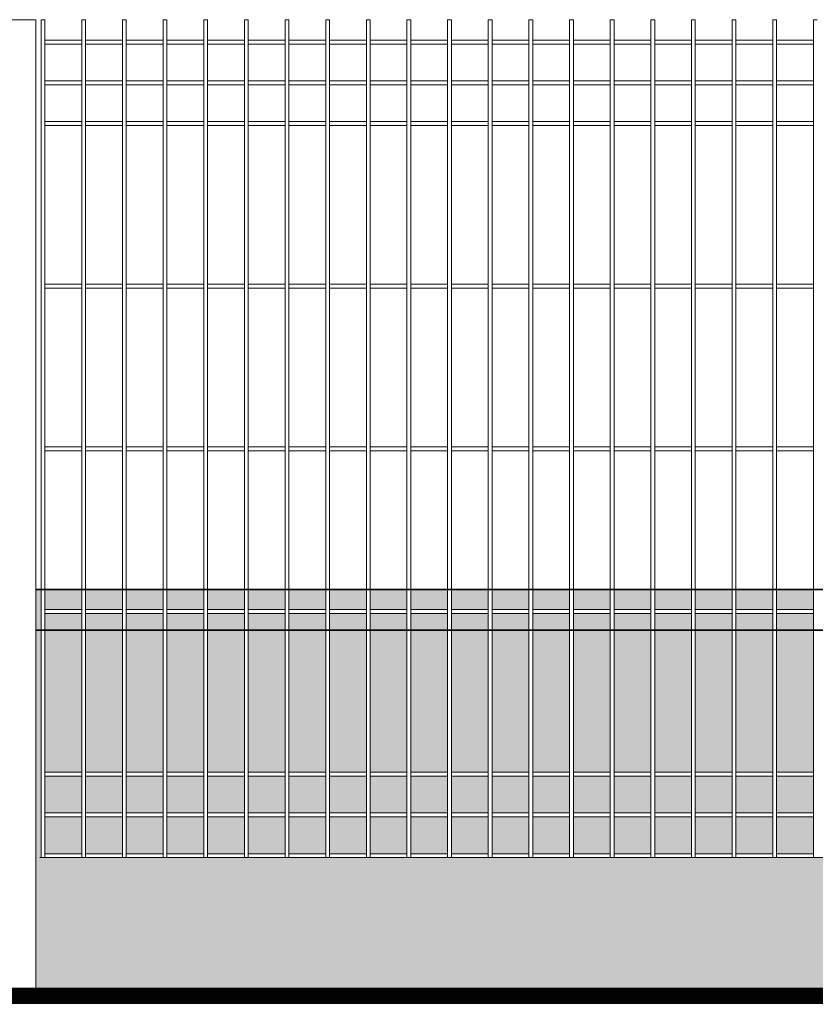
# Model space of a CAD drawing. Header units: millimetres. Extents: x 14041 to 23361, y -6349 to 12956.
# Tile 65 of 106: x 21916 to 22014, y 3119 to 3240. Entities that reach past the tile are written whole.
import ezdxf

# ---------------------------------------------------------------- set-up
doc = ezdxf.new("R2010")
doc.units = ezdxf.units.MM
doc.linetypes.add('KRESKOWA', pattern=[19.05, 12.7, -6.35])
for name, color, linetype, lineweight in [('A-ogrodzenie', 6, 'Continuous', 9), ('A-wypełnienie', 252, 'Continuous', 9), ('E-obrys', 7, 'Continuous', 9)]:
    doc.layers.add(name, color=color, linetype=linetype, lineweight=lineweight)

msp = doc.modelspace()

# ---------------------------------------------------------------- hatches: boundary and pattern name
at = {"layer": 'A-wypełnienie', "lineweight": 15, "ltscale": 2, "transparency": 33554687}
h = msp.add_hatch(color=252, dxfattribs=at)
h.dxf.hatch_style = 1
h.paths.add_polyline_path([(21918.68, 3169.92), (21918.04, 3169.92), (21918.04, 3164.92), (21918.68, 3164.92)])
h = msp.add_hatch(color=252, dxfattribs=at)
h.dxf.hatch_style = 1
h.paths.add_polyline_path([(21923.68, 3169.92), (21919.15, 3169.92), (21919.15, 3167.44), (21923.68, 3167.44)])
h = msp.add_hatch(color=252, dxfattribs=at)
h.dxf.hatch_style = 1
h.paths.add_polyline_path([(21928.68, 3169.92), (21924.15, 3169.92), (21924.15, 3167.44), (21928.68, 3167.44)])
h = msp.add_hatch(color=252, dxfattribs=at)
h.dxf.hatch_style = 1
h.paths.add_polyline_path([(21933.68, 3169.92), (21929.15, 3169.92), (21929.15, 3167.44), (21933.68, 3167.44)])
h = msp.add_hatch(color=252, dxfattribs=at)
h.dxf.hatch_style = 1
h.paths.add_polyline_path([(21938.68, 3169.92), (21934.15, 3169.92), (21934.15, 3167.44), (21938.68, 3167.44)])
h = msp.add_hatch(color=252, dxfattribs=at)
h.dxf.hatch_style = 1
h.paths.add_polyline_path([(21943.68, 3169.92), (21939.15, 3169.92), (21939.15, 3167.44), (21943.68, 3167.44)])
h = msp.add_hatch(color=252, dxfattribs=at)
h.dxf.hatch_style = 1
h.paths.add_polyline_path([(21948.68, 3169.92), (21944.15, 3169.92), (21944.15, 3167.44), (21948.68, 3167.44)])
h = msp.add_hatch(color=252, dxfattribs=at)
h.dxf.hatch_style = 1
h.paths.add_polyline_path([(21953.68, 3169.92), (21949.15, 3169.92), (21949.15, 3167.44), (21953.68, 3167.44)])
h = msp.add_hatch(color=252, dxfattribs=at)
h.dxf.hatch_style = 1
h.paths.add_polyline_path([(21958.68, 3169.92), (21954.15, 3169.92), (21954.15, 3167.44), (21958.68, 3167.44)])
h = msp.add_hatch(color=252, dxfattribs=at)
h.dxf.hatch_style = 1
h.paths.add_polyline_path([(21963.68, 3169.92), (21959.15, 3169.92), (21959.15, 3167.44), (21963.68, 3167.44)])
h = msp.add_hatch(color=252, dxfattribs=at)
h.dxf.hatch_style = 1
h.paths.add_polyline_path([(21968.68, 3169.92), (21964.15, 3169.92), (21964.15, 3167.44), (21968.68, 3167.44)])
h = msp.add_hatch(color=252, dxfattribs=at)
h.dxf.hatch_style = 1
h.paths.add_polyline_path([(21973.68, 3169.92), (21969.15, 3169.92), (21969.15, 3167.44), (21973.68, 3167.44)])
h = msp.add_hatch(color=252, dxfattribs=at)
h.dxf.hatch_style = 1
h.paths.add_polyline_path([(21978.68, 3169.92), (21974.15, 3169.92), (21974.15, 3167.44), (21978.68, 3167.44)])
h = msp.add_hatch(color=252, dxfattribs=at)
h.dxf.hatch_style = 1
h.paths.add_polyline_path([(21983.68, 3169.92), (21979.15, 3169.92), (21979.15, 3167.44), (21983.68, 3167.44)])
h = msp.add_hatch(color=252, dxfattribs=at)
h.dxf.hatch_style = 1
h.paths.add_polyline_path([(21988.68, 3169.92), (21984.15, 3169.92), (21984.15, 3167.44), (21988.68, 3167.44)])
h = msp.add_hatch(color=252, dxfattribs=at)
h.dxf.hatch_style = 1
h.paths.add_polyline_path([(21993.68, 3169.92), (21989.15, 3169.92), (21989.15, 3167.44), (21993.68, 3167.44)])
h = msp.add_hatch(color=252, dxfattribs=at)
h.dxf.hatch_style = 1
h.paths.add_polyline_path([(21998.68, 3169.92), (21994.15, 3169.92), (21994.15, 3167.44), (21998.68, 3167.44)])
h = msp.add_hatch(color=252, dxfattribs=at)
h.dxf.hatch_style = 1
h.paths.add_polyline_path([(22003.68, 3169.92), (21999.15, 3169.92), (21999.15, 3167.44), (22003.68, 3167.44)])
h = msp.add_hatch(color=252, dxfattribs=at)
h.dxf.hatch_style = 1
h.paths.add_polyline_path([(22008.68, 3169.92), (22004.15, 3169.92), (22004.15, 3167.44), (22008.68, 3167.44)])
h = msp.add_hatch(color=252, dxfattribs=at)
h.dxf.hatch_style = 1
h.paths.add_polyline_path([(22013.68, 3169.92), (22009.15, 3169.92), (22009.15, 3167.44), (22013.68, 3167.44)])
h = msp.add_hatch(color=252, dxfattribs=at)
h.dxf.hatch_style = 1
h.paths.add_polyline_path([(21923.68, 3166.97), (21919.15, 3166.97), (21919.15, 3164.92), (21923.68, 3164.92)])
h = msp.add_hatch(color=252, dxfattribs=at)
h.dxf.hatch_style = 1
h.paths.add_polyline_path([(21928.68, 3166.97), (21924.15, 3166.97), (21924.15, 3164.92), (21928.68, 3164.92)])
h = msp.add_hatch(color=252, dxfattribs=at)
h.dxf.hatch_style = 1
h.paths.add_polyline_path([(21933.68, 3166.97), (21929.15, 3166.97), (21929.15, 3164.92), (21933.68, 3164.92)])
h = msp.add_hatch(color=252, dxfattribs=at)
h.dxf.hatch_style = 1
h.paths.add_polyline_path([(21938.68, 3166.97), (21934.15, 3166.97), (21934.15, 3164.92), (21938.68, 3164.92)])
h = msp.add_hatch(color=252, dxfattribs=at)
h.dxf.hatch_style = 1
h.paths.add_polyline_path([(21943.68, 3166.97), (21939.15, 3166.97), (21939.15, 3164.92), (21943.68, 3164.92)])
h = msp.add_hatch(color=252, dxfattribs=at)
h.dxf.hatch_style = 1
h.paths.add_polyline_path([(21948.68, 3166.97), (21944.15, 3166.97), (21944.15, 3164.92), (21948.68, 3164.92)])
h = msp.add_hatch(color=252, dxfattribs=at)
h.dxf.hatch_style = 1
h.paths.add_polyline_path([(21953.68, 3166.97), (21949.15, 3166.97), (21949.15, 3164.92), (21953.68, 3164.92)])
h = msp.add_hatch(color=252, dxfattribs=at)
h.dxf.hatch_style = 1
h.paths.add_polyline_path([(21958.68, 3166.97), (21954.15, 3166.97), (21954.15, 3164.92), (21958.68, 3164.92)])
h = msp.add_hatch(color=252, dxfattribs=at)
h.dxf.hatch_style = 1
h.paths.add_polyline_path([(21963.68, 3166.97), (21959.15, 3166.97), (21959.15, 3164.92), (21963.68, 3164.92)])
h = msp.add_hatch(color=252, dxfattribs=at)
h.dxf.hatch_style = 1
h.paths.add_polyline_path([(21968.68, 3166.97), (21964.15, 3166.97), (21964.15, 3164.92), (21968.68, 3164.92)])
h = msp.add_hatch(color=252, dxfattribs=at)
h.dxf.hatch_style = 1
h.paths.add_polyline_path([(21973.68, 3166.97), (21969.15, 3166.97), (21969.15, 3164.92), (21973.68, 3164.92)])
h = msp.add_hatch(color=252, dxfattribs=at)
h.dxf.hatch_style = 1
h.paths.add_polyline_path([(21978.68, 3166.97), (21974.15, 3166.97), (21974.15, 3164.92), (21978.68, 3164.92)])
h = msp.add_hatch(color=252, dxfattribs=at)
h.dxf.hatch_style = 1
h.paths.add_polyline_path([(21983.68, 3166.97), (21979.15, 3166.97), (21979.15, 3164.92), (21983.68, 3164.92)])
h = msp.add_hatch(color=252, dxfattribs=at)
h.dxf.hatch_style = 1
h.paths.add_polyline_path([(21988.68, 3166.97), (21984.15, 3166.97), (21984.15, 3164.92), (21988.68, 3164.92)])
h = msp.add_hatch(color=252, dxfattribs=at)
h.dxf.hatch_style = 1
h.paths.add_polyline_path([(21993.68, 3166.97), (21989.15, 3166.97), (21989.15, 3164.92), (21993.68, 3164.92)])
h = msp.add_hatch(color=252, dxfattribs=at)
h.dxf.hatch_style = 1
h.paths.add_polyline_path([(21998.68, 3166.97), (21994.15, 3166.97), (21994.15, 3164.92), (21998.68, 3164.92)])
h = msp.add_hatch(color=252, dxfattribs=at)
h.dxf.hatch_style = 1
h.paths.add_polyline_path([(22003.68, 3166.97), (21999.15, 3166.97), (21999.15, 3164.92), (22003.68, 3164.92)])
h = msp.add_hatch(color=252, dxfattribs=at)
h.dxf.hatch_style = 1
h.paths.add_polyline_path([(22008.68, 3166.97), (22004.15, 3166.97), (22004.15, 3164.92), (22008.68, 3164.92)])
h = msp.add_hatch(color=252, dxfattribs=at)
h.dxf.hatch_style = 1
h.paths.add_polyline_path([(22013.68, 3166.97), (22009.15, 3166.97), (22009.15, 3164.92), (22013.68, 3164.92)])
h = msp.add_hatch(color=253, dxfattribs=at)
h.dxf.hatch_style = 1
h.paths.add_polyline_path([(22058.68, 3164.92), (22058.68, 3147.44), (22058.68, 3146.97), (22058.68, 3142.44), (22058.68, 3141.97), (22058.68, 3137.44), (22058.68, 3136.97), (22054.15, 3136.97), (22053.68, 3136.97), (22049.15, 3136.97), (22048.68, 3136.97), (22044.15, 3136.97), (22043.68, 3136.97), (22039.15, 3136.97), (22038.68, 3136.97), (22034.15, 3136.97), (22033.68, 3136.97), (22029.15, 3136.97), (22028.68, 3136.97), (22024.15, 3136.97), (22023.68, 3136.97), (22019.15, 3136.97), (22018.68, 3136.97), (22014.15, 3136.97), (22013.68, 3136.97), (22009.15, 3136.97), (22008.68, 3136.97), (22004.15, 3136.97), (22003.68, 3136.97), (21999.15, 3136.97), (21998.68, 3136.97), (21994.15, 3136.97), (21993.68, 3136.97), (21989.15, 3136.97), (21988.68, 3136.97), (21984.15, 3136.97), (21983.68, 3136.97), (21979.15, 3136.97), (21978.68, 3136.97), (21974.15, 3136.97), (21973.68, 3136.97), (21969.15, 3136.97), (21968.68, 3136.97), (21964.15, 3136.97), (21963.68, 3136.97), (21959.15, 3136.97), (21958.68, 3136.97), (21954.15, 3136.97), (21953.68, 3136.97), (21949.15, 3136.97), (21948.68, 3136.97), (21944.15, 3136.97), (21943.68, 3136.97), (21939.15, 3136.97), (21938.68, 3136.97), (21934.15, 3136.97), (21933.68, 3136.97), (21929.15, 3136.97), (21928.68, 3136.97), (21924.15, 3136.97), (21923.68, 3136.97), (21919.15, 3136.97), (21918.68, 3136.97), (21918.68, 3164.92), (21918.04, 3164.92), (21918.04, 3119.97), (22060.04, 3119.97), (22060.04, 3164.92), (22059.15, 3164.92), (22058.68, 3164.92)], is_closed=False)
h = msp.add_hatch(color=253, dxfattribs=at)
h.dxf.hatch_style = 1
h.paths.add_polyline_path([(21923.68, 3147.44), (21923.68, 3164.92), (21919.15, 3164.92), (21919.15, 3147.44)])
h.paths.add_polyline_path([(21919.15, 3142.44), (21923.68, 3142.44), (21923.68, 3146.97), (21919.15, 3146.97)])
h.paths.add_polyline_path([(21919.15, 3137.44), (21923.68, 3137.44), (21923.68, 3141.97), (21919.15, 3141.97)])
h = msp.add_hatch(color=253, dxfattribs=at)
h.dxf.hatch_style = 1
h.paths.add_polyline_path([(21928.68, 3147.44), (21928.68, 3164.92), (21924.15, 3164.92), (21924.15, 3147.44)])
h.paths.add_polyline_path([(21924.15, 3142.44), (21928.68, 3142.44), (21928.68, 3146.97), (21924.15, 3146.97)])
h.paths.add_polyline_path([(21924.15, 3137.44), (21928.68, 3137.44), (21928.68, 3141.97), (21924.15, 3141.97)])
h = msp.add_hatch(color=253, dxfattribs=at)
h.dxf.hatch_style = 1
h.paths.add_polyline_path([(21933.68, 3147.44), (21933.68, 3164.92), (21929.15, 3164.92), (21929.15, 3147.44)])
h.paths.add_polyline_path([(21929.15, 3142.44), (21933.68, 3142.44), (21933.68, 3146.97), (21929.15, 3146.97)])
h.paths.add_polyline_path([(21929.15, 3137.44), (21933.68, 3137.44), (21933.68, 3141.97), (21929.15, 3141.97)])
h = msp.add_hatch(color=253, dxfattribs=at)
h.dxf.hatch_style = 1
h.paths.add_polyline_path([(21938.68, 3147.44), (21938.68, 3164.92), (21934.15, 3164.92), (21934.15, 3147.44)])
h.paths.add_polyline_path([(21934.15, 3142.44), (21938.68, 3142.44), (21938.68, 3146.97), (21934.15, 3146.97)])
h.paths.add_polyline_path([(21934.15, 3137.44), (21938.68, 3137.44), (21938.68, 3141.97), (21934.15, 3141.97)])
h = msp.add_hatch(color=253, dxfattribs=at)
h.dxf.hatch_style = 1
h.paths.add_polyline_path([(21943.68, 3147.44), (21943.68, 3164.92), (21939.15, 3164.92), (21939.15, 3147.44)])
h.paths.add_polyline_path([(21939.15, 3142.44), (21943.68, 3142.44), (21943.68, 3146.97), (21939.15, 3146.97)])
h.paths.add_polyline_path([(21939.15, 3137.44), (21943.68, 3137.44), (21943.68, 3141.97), (21939.15, 3141.97)])
h = msp.add_hatch(color=253, dxfattribs=at)
h.dxf.hatch_style = 1
h.paths.add_polyline_path([(21948.68, 3147.44), (21948.68, 3164.92), (21944.15, 3164.92), (21944.15, 3147.44)])
h.paths.add_polyline_path([(21944.15, 3142.44), (21948.68, 3142.44), (21948.68, 3146.97), (21944.15, 3146.97)])
h.paths.add_polyline_path([(21944.15, 3137.44), (21948.68, 3137.44), (21948.68, 3141.97), (21944.15, 3141.97)])
h = msp.add_hatch(color=253, dxfattribs=at)
h.dxf.hatch_style = 1
h.paths.add_polyline_path([(21953.68, 3147.44), (21953.68, 3164.92), (21949.15, 3164.92), (21949.15, 3147.44)])
h.paths.add_polyline_path([(21949.15, 3142.44), (21953.68, 3142.44), (21953.68, 3146.97), (21949.15, 3146.97)])
h.paths.add_polyline_path([(21949.15, 3137.44), (21953.68, 3137.44), (21953.68, 3141.97), (21949.15, 3141.97)])
h = msp.add_hatch(color=253, dxfattribs=at)
h.dxf.hatch_style = 1
h.paths.add_polyline_path([(21958.68, 3147.44), (21958.68, 3164.92), (21954.15, 3164.92), (21954.15, 3147.44)])
h.paths.add_polyline_path([(21954.15, 3142.44), (21958.68, 3142.44), (21958.68, 3146.97), (21954.15, 3146.97)])
h.paths.add_polyline_path([(21954.15, 3137.44), (21958.68, 3137.44), (21958.68, 3141.97), (21954.15, 3141.97)])
h = msp.add_hatch(color=253, dxfattribs=at)
h.dxf.hatch_style = 1
h.paths.add_polyline_path([(21963.68, 3147.44), (21963.68, 3164.92), (21959.15, 3164.92), (21959.15, 3147.44)])
h.paths.add_polyline_path([(21959.15, 3142.44), (21963.68, 3142.44), (21963.68, 3146.97), (21959.15, 3146.97)])
h.paths.add_polyline_path([(21959.15, 3137.44), (21963.68, 3137.44), (21963.68, 3141.97), (21959.15, 3141.97)])
h = msp.add_hatch(color=253, dxfattribs=at)
h.dxf.hatch_style = 1
h.paths.add_polyline_path([(21968.68, 3147.44), (21968.68, 3164.92), (21964.15, 3164.92), (21964.15, 3147.44)])
h.paths.add_polyline_path([(21964.15, 3142.44), (21968.68, 3142.44), (21968.68, 3146.97), (21964.15, 3146.97)])
h.paths.add_polyline_path([(21964.15, 3137.44), (21968.68, 3137.44), (21968.68, 3141.97), (21964.15, 3141.97)])
h = msp.add_hatch(color=253, dxfattribs=at)
h.dxf.hatch_style = 1
h.paths.add_polyline_path([(21973.68, 3147.44), (21973.68, 3164.92), (21969.15, 3164.92), (21969.15, 3147.44)])
h.paths.add_polyline_path([(21969.15, 3142.44), (21973.68, 3142.44), (21973.68, 3146.97), (21969.15, 3146.97)])
h.paths.add_polyline_path([(21969.15, 3137.44), (21973.68, 3137.44), (21973.68, 3141.97), (21969.15, 3141.97)])
h = msp.add_hatch(color=253, dxfattribs=at)
h.dxf.hatch_style = 1
h.paths.add_polyline_path([(21978.68, 3147.44), (21978.68, 3164.92), (21974.15, 3164.92), (21974.15, 3147.44)])
h.paths.add_polyline_path([(21974.15, 3142.44), (21978.68, 3142.44), (21978.68, 3146.97), (21974.15, 3146.97)])
h.paths.add_polyline_path([(21974.15, 3137.44), (21978.68, 3137.44), (21978.68, 3141.97), (21974.15, 3141.97)])
h = msp.add_hatch(color=253, dxfattribs=at)
h.dxf.hatch_style = 1
h.paths.add_polyline_path([(21983.68, 3147.44), (21983.68, 3164.92), (21979.15, 3164.92), (21979.15, 3147.44)])
h.paths.add_polyline_path([(21979.15, 3142.44), (21983.68, 3142.44), (21983.68, 3146.97), (21979.15, 3146.97)])
h.paths.add_polyline_path([(21979.15, 3137.44), (21983.68, 3137.44), (21983.68, 3141.97), (21979.15, 3141.97)])
h = msp.add_hatch(color=253, dxfattribs=at)
h.dxf.hatch_style = 1
h.paths.add_polyline_path([(21988.68, 3147.44), (21988.68, 3164.92), (21984.15, 3164.92), (21984.15, 3147.44)])
h.paths.add_polyline_path([(21984.15, 3142.44), (21988.68, 3142.44), (21988.68, 3146.97), (21984.15, 3146.97)])
h.paths.add_polyline_path([(21984.15, 3137.44), (21988.68, 3137.44), (21988.68, 3141.97), (21984.15, 3141.97)])
h = msp.add_hatch(color=253, dxfattribs=at)
h.dxf.hatch_style = 1
h.paths.add_polyline_path([(21993.68, 3147.44), (21993.68, 3164.92), (21989.15, 3164.92), (21989.15, 3147.44)])
h.paths.add_polyline_path([(21989.15, 3142.44), (21993.68, 3142.44), (21993.68, 3146.97), (21989.15, 3146.97)])
h.paths.add_polyline_path([(21989.15, 3137.44), (21993.68, 3137.44), (21993.68, 3141.97), (21989.15, 3141.97)])
h = msp.add_hatch(color=253, dxfattribs=at)
h.dxf.hatch_style = 1
h.paths.add_polyline_path([(21998.68, 3147.44), (21998.68, 3164.92), (21994.15, 3164.92), (21994.15, 3147.44)])
h.paths.add_polyline_path([(21994.15, 3142.44), (21998.68, 3142.44), (21998.68, 3146.97), (21994.15, 3146.97)])
h.paths.add_polyline_path([(21994.15, 3137.44), (21998.68, 3137.44), (21998.68, 3141.97), (21994.15, 3141.97)])
h = msp.add_hatch(color=253, dxfattribs=at)
h.dxf.hatch_style = 1
h.paths.add_polyline_path([(22003.68, 3147.44), (22003.68, 3164.92), (21999.15, 3164.92), (21999.15, 3147.44)])
h.paths.add_polyline_path([(21999.15, 3142.44), (22003.68, 3142.44), (22003.68, 3146.97), (21999.15, 3146.97)])
h.paths.add_polyline_path([(21999.15, 3137.44), (22003.68, 3137.44), (22003.68, 3141.97), (21999.15, 3141.97)])
h = msp.add_hatch(color=253, dxfattribs=at)
h.dxf.hatch_style = 1
h.paths.add_polyline_path([(22008.68, 3147.44), (22008.68, 3164.92), (22004.15, 3164.92), (22004.15, 3147.44)])
h.paths.add_polyline_path([(22004.15, 3142.44), (22008.68, 3142.44), (22008.68, 3146.97), (22004.15, 3146.97)])
h.paths.add_polyline_path([(22004.15, 3137.44), (22008.68, 3137.44), (22008.68, 3141.97), (22004.15, 3141.97)])
h = msp.add_hatch(color=253, dxfattribs=at)
h.dxf.hatch_style = 1
h.paths.add_polyline_path([(22013.68, 3147.44), (22013.68, 3164.92), (22009.15, 3164.92), (22009.15, 3147.44)])
h.paths.add_polyline_path([(22009.15, 3142.44), (22013.68, 3142.44), (22013.68, 3146.97), (22009.15, 3146.97)])
h.paths.add_polyline_path([(22009.15, 3137.44), (22013.68, 3137.44), (22013.68, 3141.97), (22009.15, 3141.97)])

# ---------------------------------------------------------------- linework, layer by layer
at = {"layer": 'A-ogrodzenie', "color": 96, "true_color": 0x036808}
for p, q in [((21918.04, 3239.97), (21914.04, 3239.97)), ((21918.04, 3239.97), (21918.04, 3119.97)), ((21918.68, 3136.97), (21918.68, 3239.97)), ((21918.68, 3239.97), (21919.15, 3239.97)), ((21919.15, 3136.97), (21919.15, 3239.97)), ((21923.68, 3136.97), (21923.68, 3239.97)), ((21923.68, 3239.97), (21924.15, 3239.97)), ((21924.15, 3136.97), (21924.15, 3239.97)), ((21928.68, 3136.97), (21928.68, 3239.97)), ((21928.68, 3239.97), (21929.15, 3239.97)), ((21929.15, 3136.97), (21929.15, 3239.97)), ((21933.68, 3136.97), (21933.68, 3239.97)), ((21933.68, 3239.97), (21934.15, 3239.97)), ((21934.15, 3136.97), (21934.15, 3239.97)), ((21938.68, 3136.97), (21938.68, 3239.97)), ((21938.68, 3239.97), (21939.15, 3239.97)), ((21939.15, 3136.97), (21939.15, 3239.97)), ((21943.68, 3136.97), (21943.68, 3239.97)), ((21943.68, 3239.97), (21944.15, 3239.97)), ((21944.15, 3136.97), (21944.15, 3239.97)), ((21948.68, 3136.97), (21948.68, 3239.97)), ((21948.68, 3239.97), (21949.15, 3239.97)), ((21949.15, 3136.97), (21949.15, 3239.97)), ((21953.68, 3136.97), (21953.68, 3239.97)), ((21953.68, 3239.97), (21954.15, 3239.97)), ((21954.15, 3136.97), (21954.15, 3239.97)), ((21958.68, 3136.97), (21958.68, 3239.97)), ((21958.68, 3239.97), (21959.15, 3239.97)), ((21959.15, 3136.97), (21959.15, 3239.97)), ((21963.68, 3136.97), (21963.68, 3239.97)), ((21963.68, 3239.97), (21964.15, 3239.97)), ((21963.68, 3239.97), (21964.15, 3239.97)), ((21964.15, 3136.97), (21964.15, 3239.97)), ((21968.68, 3136.97), (21968.68, 3239.97)), ((21969.15, 3239.97), (21968.68, 3239.97)), ((21969.15, 3136.97), (21969.15, 3239.97)), ((21973.68, 3136.97), (21973.68, 3239.97)), ((21973.68, 3239.97), (21974.15, 3239.97)), ((21974.15, 3136.97), (21974.15, 3239.97)), ((21978.68, 3136.97), (21978.68, 3239.97)), ((21978.68, 3239.97), (21979.15, 3239.97)), ((21979.15, 3136.97), (21979.15, 3239.97)), ((21983.68, 3136.97), (21983.68, 3239.97)), ((21983.68, 3239.97), (21984.15, 3239.97)), ((21984.15, 3136.97), (21984.15, 3239.97)), ((21988.68, 3136.97), (21988.68, 3239.97)), ((21988.68, 3239.97), (21989.15, 3239.97)), ((21989.15, 3136.97), (21989.15, 3239.97)), ((21993.68, 3136.97), (21993.68, 3239.97)), ((21993.68, 3239.97), (21994.15, 3239.97)), ((21994.15, 3136.97), (21994.15, 3239.97)), ((21998.68, 3136.97), (21998.68, 3239.97)), ((21998.68, 3239.97), (21999.15, 3239.97)), ((21999.15, 3136.97), (21999.15, 3239.97)), ((22003.68, 3136.97), (22003.68, 3239.97)), ((22003.68, 3239.97), (22004.15, 3239.97)), ((22004.15, 3136.97), (22004.15, 3239.97)), ((22008.68, 3136.97), (22008.68, 3239.97)), ((22008.68, 3239.97), (22009.15, 3239.97)), ((22009.15, 3136.97), (22009.15, 3239.97)), ((22013.68, 3136.97), (22013.68, 3239.97)), ((22013.68, 3239.97), (22014.15, 3239.97)), ((21919.15, 3237.44), (21923.68, 3237.44)), ((21919.15, 3236.97), (21923.68, 3236.97)), ((21924.15, 3237.44), (21928.68, 3237.44)), ((21924.15, 3236.97), (21928.68, 3236.97)), ((21929.15, 3237.44), (21933.68, 3237.44)), ((21929.15, 3236.97), (21933.68, 3236.97)), ((21934.15, 3237.44), (21938.68, 3237.44)), ((21934.15, 3236.97), (21938.68, 3236.97)), ((21939.15, 3237.44), (21943.68, 3237.44)), ((21939.15, 3236.97), (21943.68, 3236.97)), ((21944.15, 3237.44), (21948.68, 3237.44)), ((21944.15, 3236.97), (21948.68, 3236.97)), ((21949.15, 3237.44), (21953.68, 3237.44)), ((21949.15, 3236.97), (21953.68, 3236.97)), ((21954.15, 3237.44), (21958.68, 3237.44)), ((21954.15, 3236.97), (21958.68, 3236.97)), ((21959.15, 3237.44), (21963.68, 3237.44)), ((21959.15, 3236.97), (21963.68, 3236.97)), ((21964.15, 3237.44), (21968.68, 3237.44)), ((21964.15, 3236.97), (21968.68, 3236.97)), ((21969.15, 3237.44), (21973.68, 3237.44)), ((21969.15, 3236.97), (21973.68, 3236.97)), ((21974.15, 3237.44), (21978.68, 3237.44)), ((21974.15, 3236.97), (21978.68, 3236.97)), ((21979.15, 3237.44), (21983.68, 3237.44)), ((21979.15, 3236.97), (21983.68, 3236.97)), ((21984.15, 3237.44), (21988.68, 3237.44)), ((21984.15, 3236.97), (21988.68, 3236.97)), ((21989.15, 3237.44), (21993.68, 3237.44)), ((21989.15, 3236.97), (21993.68, 3236.97)), ((21994.15, 3237.44), (21998.68, 3237.44)), ((21994.15, 3236.97), (21998.68, 3236.97)), ((21999.15, 3237.44), (22003.68, 3237.44)), ((21999.15, 3236.97), (22003.68, 3236.97)), ((22004.15, 3237.44), (22008.68, 3237.44)), ((22004.15, 3236.97), (22008.68, 3236.97)), ((22009.15, 3237.44), (22013.68, 3237.44)), ((22009.15, 3236.97), (22013.68, 3236.97)), ((21919.15, 3232.44), (21923.68, 3232.44)), ((21924.15, 3232.44), (21928.68, 3232.44)), ((21929.15, 3232.44), (21933.68, 3232.44)), ((21934.15, 3232.44), (21938.68, 3232.44)), ((21939.15, 3232.44), (21943.68, 3232.44)), ((21944.15, 3232.44), (21948.68, 3232.44)), ((21949.15, 3232.44), (21953.68, 3232.44)), ((21954.15, 3232.44), (21958.68, 3232.44)), ((21959.15, 3232.44), (21963.68, 3232.44)), ((21964.15, 3232.44), (21968.68, 3232.44)), ((21969.15, 3232.44), (21973.68, 3232.44)), ((21974.15, 3232.44), (21978.68, 3232.44)), ((21979.15, 3232.44), (21983.68, 3232.44)), ((21984.15, 3232.44), (21988.68, 3232.44)), ((21989.15, 3232.44), (21993.68, 3232.44)), ((21994.15, 3232.44), (21998.68, 3232.44)), ((21999.15, 3232.44), (22003.68, 3232.44)), ((22004.15, 3232.44), (22008.68, 3232.44)), ((22009.15, 3232.44), (22013.68, 3232.44)), ((21919.15, 3231.97), (21923.68, 3231.97)), ((21924.15, 3231.97), (21928.68, 3231.97)), ((21929.15, 3231.97), (21933.68, 3231.97)), ((21934.15, 3231.97), (21938.68, 3231.97)), ((21939.15, 3231.97), (21943.68, 3231.97)), ((21944.15, 3231.97), (21948.68, 3231.97)), ((21949.15, 3231.97), (21953.68, 3231.97)), ((21954.15, 3231.97), (21958.68, 3231.97)), ((21959.15, 3231.97), (21963.68, 3231.97)), ((21964.15, 3231.97), (21968.68, 3231.97)), ((21969.15, 3231.97), (21973.68, 3231.97)), ((21974.15, 3231.97), (21978.68, 3231.97)), ((21979.15, 3231.97), (21983.68, 3231.97)), ((21984.15, 3231.97), (21988.68, 3231.97)), ((21989.15, 3231.97), (21993.68, 3231.97)), ((21994.15, 3231.97), (21998.68, 3231.97)), ((21999.15, 3231.97), (22003.68, 3231.97)), ((22004.15, 3231.97), (22008.68, 3231.97)), ((22009.15, 3231.97), (22013.68, 3231.97)), ((21919.15, 3227.44), (21923.68, 3227.44)), ((21924.15, 3227.44), (21928.68, 3227.44)), ((21929.15, 3227.44), (21933.68, 3227.44)), ((21934.15, 3227.44), (21938.68, 3227.44)), ((21939.15, 3227.44), (21943.68, 3227.44)), ((21944.15, 3227.44), (21948.68, 3227.44)), ((21949.15, 3227.44), (21953.68, 3227.44)), ((21954.15, 3227.44), (21958.68, 3227.44)), ((21959.15, 3227.44), (21963.68, 3227.44)), ((21964.15, 3227.44), (21968.68, 3227.44)), ((21969.15, 3227.44), (21973.68, 3227.44)), ((21974.15, 3227.44), (21978.68, 3227.44)), ((21979.15, 3227.44), (21983.68, 3227.44)), ((21984.15, 3227.44), (21988.68, 3227.44)), ((21989.15, 3227.44), (21993.68, 3227.44)), ((21994.15, 3227.44), (21998.68, 3227.44)), ((21999.15, 3227.44), (22003.68, 3227.44)), ((22004.15, 3227.44), (22008.68, 3227.44)), ((22009.15, 3227.44), (22013.68, 3227.44)), ((21919.15, 3226.97), (21923.68, 3226.97)), ((21924.15, 3226.97), (21928.68, 3226.97)), ((21929.15, 3226.97), (21933.68, 3226.97)), ((21934.15, 3226.97), (21938.68, 3226.97)), ((21939.15, 3226.97), (21943.68, 3226.97)), ((21944.15, 3226.97), (21948.68, 3226.97)), ((21949.15, 3226.97), (21953.68, 3226.97)), ((21954.15, 3226.97), (21958.68, 3226.97)), ((21959.15, 3226.97), (21963.68, 3226.97)), ((21964.15, 3226.97), (21968.68, 3226.97)), ((21969.15, 3226.97), (21973.68, 3226.97)), ((21974.15, 3226.97), (21978.68, 3226.97)), ((21979.15, 3226.97), (21983.68, 3226.97)), ((21984.15, 3226.97), (21988.68, 3226.97)), ((21989.15, 3226.97), (21993.68, 3226.97)), ((21994.15, 3226.97), (21998.68, 3226.97)), ((21999.15, 3226.97), (22003.68, 3226.97)), ((22004.15, 3226.97), (22008.68, 3226.97)), ((22009.15, 3226.97), (22013.68, 3226.97)), ((21919.15, 3207.44), (21923.68, 3207.44)), ((21919.15, 3206.97), (21923.68, 3206.97)), ((21924.15, 3207.44), (21928.68, 3207.44)), ((21924.15, 3206.97), (21928.68, 3206.97)), ((21929.15, 3207.44), (21933.68, 3207.44)), ((21929.15, 3206.97), (21933.68, 3206.97)), ((21934.15, 3207.44), (21938.68, 3207.44)), ((21934.15, 3206.97), (21938.68, 3206.97)), ((21939.15, 3207.44), (21943.68, 3207.44)), ((21939.15, 3206.97), (21943.68, 3206.97)), ((21944.15, 3207.44), (21948.68, 3207.44)), ((21944.15, 3206.97), (21948.68, 3206.97)), ((21949.15, 3207.44), (21953.68, 3207.44)), ((21949.15, 3206.97), (21953.68, 3206.97)), ((21954.15, 3207.44), (21958.68, 3207.44)), ((21954.15, 3206.97), (21958.68, 3206.97)), ((21959.15, 3207.44), (21963.68, 3207.44)), ((21959.15, 3206.97), (21963.68, 3206.97)), ((21964.15, 3207.44), (21968.68, 3207.44)), ((21964.15, 3206.97), (21968.68, 3206.97)), ((21969.15, 3207.44), (21973.68, 3207.44)), ((21969.15, 3206.97), (21973.68, 3206.97)), ((21974.15, 3207.44), (21978.68, 3207.44)), ((21974.15, 3206.97), (21978.68, 3206.97)), ((21979.15, 3207.44), (21983.68, 3207.44)), ((21979.15, 3206.97), (21983.68, 3206.97)), ((21984.15, 3207.44), (21988.68, 3207.44)), ((21984.15, 3206.97), (21988.68, 3206.97)), ((21989.15, 3207.44), (21993.68, 3207.44)), ((21989.15, 3206.97), (21993.68, 3206.97)), ((21994.15, 3207.44), (21998.68, 3207.44)), ((21994.15, 3206.97), (21998.68, 3206.97)), ((21999.15, 3207.44), (22003.68, 3207.44)), ((21999.15, 3206.97), (22003.68, 3206.97)), ((22004.15, 3207.44), (22008.68, 3207.44)), ((22004.15, 3206.97), (22008.68, 3206.97)), ((22009.15, 3207.44), (22013.68, 3207.44)), ((22009.15, 3206.97), (22013.68, 3206.97)), ((21919.15, 3187.44), (21923.68, 3187.44)), ((21924.15, 3187.44), (21928.68, 3187.44)), ((21929.15, 3187.44), (21933.68, 3187.44)), ((21934.15, 3187.44), (21938.68, 3187.44)), ((21939.15, 3187.44), (21943.68, 3187.44)), ((21944.15, 3187.44), (21948.68, 3187.44)), ((21949.15, 3187.44), (21953.68, 3187.44)), ((21954.15, 3187.44), (21958.68, 3187.44)), ((21959.15, 3187.44), (21963.68, 3187.44)), ((21964.15, 3187.44), (21968.68, 3187.44)), ((21969.15, 3187.44), (21973.68, 3187.44)), ((21974.15, 3187.44), (21978.68, 3187.44)), ((21979.15, 3187.44), (21983.68, 3187.44)), ((21984.15, 3187.44), (21988.68, 3187.44)), ((21989.15, 3187.44), (21993.68, 3187.44)), ((21994.15, 3187.44), (21998.68, 3187.44)), ((21999.15, 3187.44), (22003.68, 3187.44)), ((22004.15, 3187.44), (22008.68, 3187.44)), ((22009.15, 3187.44), (22013.68, 3187.44)), ((21919.15, 3186.97), (21923.68, 3186.97)), ((21924.15, 3186.97), (21928.68, 3186.97)), ((21929.15, 3186.97), (21933.68, 3186.97)), ((21934.15, 3186.97), (21938.68, 3186.97)), ((21939.15, 3186.97), (21943.68, 3186.97)), ((21944.15, 3186.97), (21948.68, 3186.97)), ((21949.15, 3186.97), (21953.68, 3186.97)), ((21954.15, 3186.97), (21958.68, 3186.97)), ((21959.15, 3186.97), (21963.68, 3186.97)), ((21964.15, 3186.97), (21968.68, 3186.97)), ((21969.15, 3186.97), (21973.68, 3186.97)), ((21974.15, 3186.97), (21978.68, 3186.97)), ((21979.15, 3186.97), (21983.68, 3186.97)), ((21984.15, 3186.97), (21988.68, 3186.97)), ((21989.15, 3186.97), (21993.68, 3186.97)), ((21994.15, 3186.97), (21998.68, 3186.97)), ((21999.15, 3186.97), (22003.68, 3186.97)), ((22004.15, 3186.97), (22008.68, 3186.97)), ((22009.15, 3186.97), (22013.68, 3186.97)), ((21919.15, 3167.44), (21923.68, 3167.44)), ((21919.15, 3166.97), (21923.68, 3166.97)), ((21924.15, 3167.44), (21928.68, 3167.44)), ((21924.15, 3166.97), (21928.68, 3166.97)), ((21929.15, 3167.44), (21933.68, 3167.44)), ((21929.15, 3166.97), (21933.68, 3166.97)), ((21934.15, 3167.44), (21938.68, 3167.44)), ((21934.15, 3166.97), (21938.68, 3166.97)), ((21939.15, 3167.44), (21943.68, 3167.44)), ((21939.15, 3166.97), (21943.68, 3166.97)), ((21944.15, 3167.44), (21948.68, 3167.44)), ((21944.15, 3166.97), (21948.68, 3166.97)), ((21949.15, 3167.44), (21953.68, 3167.44)), ((21949.15, 3166.97), (21953.68, 3166.97)), ((21954.15, 3167.44), (21958.68, 3167.44)), ((21954.15, 3166.97), (21958.68, 3166.97)), ((21959.15, 3167.44), (21963.68, 3167.44)), ((21959.15, 3166.97), (21963.68, 3166.97)), ((21964.15, 3167.44), (21968.68, 3167.44)), ((21964.15, 3166.97), (21968.68, 3166.97)), ((21969.15, 3167.44), (21973.68, 3167.44)), ((21969.15, 3166.97), (21973.68, 3166.97)), ((21974.15, 3167.44), (21978.68, 3167.44)), ((21974.15, 3166.97), (21978.68, 3166.97)), ((21979.15, 3167.44), (21983.68, 3167.44)), ((21979.15, 3166.97), (21983.68, 3166.97)), ((21984.15, 3167.44), (21988.68, 3167.44)), ((21984.15, 3166.97), (21988.68, 3166.97)), ((21989.15, 3167.44), (21993.68, 3167.44)), ((21989.15, 3166.97), (21993.68, 3166.97)), ((21994.15, 3167.44), (21998.68, 3167.44)), ((21994.15, 3166.97), (21998.68, 3166.97)), ((21999.15, 3167.44), (22003.68, 3167.44)), ((21999.15, 3166.97), (22003.68, 3166.97)), ((22004.15, 3167.44), (22008.68, 3167.44)), ((22004.15, 3166.97), (22008.68, 3166.97)), ((22009.15, 3167.44), (22013.68, 3167.44)), ((22009.15, 3166.97), (22013.68, 3166.97)), ((21919.15, 3147.44), (21923.68, 3147.44)), ((21924.15, 3147.44), (21928.68, 3147.44)), ((21929.15, 3147.44), (21933.68, 3147.44)), ((21934.15, 3147.44), (21938.68, 3147.44)), ((21939.15, 3147.44), (21943.68, 3147.44)), ((21944.15, 3147.44), (21948.68, 3147.44)), ((21949.15, 3147.44), (21953.68, 3147.44)), ((21954.15, 3147.44), (21958.68, 3147.44)), ((21959.15, 3147.44), (21963.68, 3147.44)), ((21964.15, 3147.44), (21968.68, 3147.44)), ((21969.15, 3147.44), (21973.68, 3147.44)), ((21974.15, 3147.44), (21978.68, 3147.44)), ((21979.15, 3147.44), (21983.68, 3147.44)), ((21984.15, 3147.44), (21988.68, 3147.44)), ((21989.15, 3147.44), (21993.68, 3147.44)), ((21994.15, 3147.44), (21998.68, 3147.44)), ((21999.15, 3147.44), (22003.68, 3147.44)), ((22004.15, 3147.44), (22008.68, 3147.44)), ((22009.15, 3147.44), (22013.68, 3147.44)), ((21919.15, 3146.97), (21923.68, 3146.97)), ((21924.15, 3146.97), (21928.68, 3146.97)), ((21929.15, 3146.97), (21933.68, 3146.97)), ((21934.15, 3146.97), (21938.68, 3146.97)), ((21939.15, 3146.97), (21943.68, 3146.97)), ((21944.15, 3146.97), (21948.68, 3146.97)), ((21949.15, 3146.97), (21953.68, 3146.97)), ((21954.15, 3146.97), (21958.68, 3146.97)), ((21959.15, 3146.97), (21963.68, 3146.97)), ((21964.15, 3146.97), (21968.68, 3146.97)), ((21969.15, 3146.97), (21973.68, 3146.97)), ((21974.15, 3146.97), (21978.68, 3146.97)), ((21979.15, 3146.97), (21983.68, 3146.97)), ((21984.15, 3146.97), (21988.68, 3146.97)), ((21989.15, 3146.97), (21993.68, 3146.97)), ((21994.15, 3146.97), (21998.68, 3146.97)), ((21999.15, 3146.97), (22003.68, 3146.97)), ((22004.15, 3146.97), (22008.68, 3146.97)), ((22009.15, 3146.97), (22013.68, 3146.97)), ((21919.15, 3142.44), (21923.68, 3142.44)), ((21919.15, 3141.97), (21923.68, 3141.97)), ((21924.15, 3142.44), (21928.68, 3142.44)), ((21924.15, 3141.97), (21928.68, 3141.97)), ((21929.15, 3142.44), (21933.68, 3142.44)), ((21929.15, 3141.97), (21933.68, 3141.97)), ((21934.15, 3142.44), (21938.68, 3142.44)), ((21934.15, 3141.97), (21938.68, 3141.97)), ((21939.15, 3142.44), (21943.68, 3142.44)), ((21939.15, 3141.97), (21943.68, 3141.97)), ((21944.15, 3142.44), (21948.68, 3142.44)), ((21944.15, 3141.97), (21948.68, 3141.97)), ((21949.15, 3142.44), (21953.68, 3142.44)), ((21949.15, 3141.97), (21953.68, 3141.97)), ((21954.15, 3142.44), (21958.68, 3142.44)), ((21954.15, 3141.97), (21958.68, 3141.97)), ((21959.15, 3142.44), (21963.68, 3142.44)), ((21959.15, 3141.97), (21963.68, 3141.97)), ((21964.15, 3142.44), (21968.68, 3142.44)), ((21964.15, 3141.97), (21968.68, 3141.97)), ((21969.15, 3142.44), (21973.68, 3142.44)), ((21969.15, 3141.97), (21973.68, 3141.97)), ((21974.15, 3142.44), (21978.68, 3142.44)), ((21974.15, 3141.97), (21978.68, 3141.97)), ((21979.15, 3142.44), (21983.68, 3142.44)), ((21979.15, 3141.97), (21983.68, 3141.97)), ((21984.15, 3142.44), (21988.68, 3142.44)), ((21984.15, 3141.97), (21988.68, 3141.97)), ((21989.15, 3142.44), (21993.68, 3142.44)), ((21989.15, 3141.97), (21993.68, 3141.97)), ((21994.15, 3142.44), (21998.68, 3142.44)), ((21994.15, 3141.97), (21998.68, 3141.97)), ((21999.15, 3142.44), (22003.68, 3142.44)), ((21999.15, 3141.97), (22003.68, 3141.97)), ((22004.15, 3142.44), (22008.68, 3142.44)), ((22004.15, 3141.97), (22008.68, 3141.97)), ((22009.15, 3142.44), (22013.68, 3142.44)), ((22009.15, 3141.97), (22013.68, 3141.97)), ((21918.53, 3136.97), (22059.15, 3136.97)), ((21919.15, 3137.44), (21923.68, 3137.44)), ((21919.15, 3136.97), (21923.68, 3136.97)), ((21924.15, 3137.44), (21928.68, 3137.44)), ((21924.15, 3136.97), (21928.68, 3136.97)), ((21929.15, 3137.44), (21933.68, 3137.44)), ((21929.15, 3136.97), (21933.68, 3136.97)), ((21934.15, 3137.44), (21938.68, 3137.44)), ((21934.15, 3136.97), (21938.68, 3136.97)), ((21939.15, 3137.44), (21943.68, 3137.44)), ((21939.15, 3136.97), (21943.68, 3136.97)), ((21944.15, 3137.44), (21948.68, 3137.44)), ((21944.15, 3136.97), (21948.68, 3136.97)), ((21949.15, 3137.44), (21953.68, 3137.44)), ((21949.15, 3136.97), (21953.68, 3136.97)), ((21954.15, 3137.44), (21958.68, 3137.44)), ((21954.15, 3136.97), (21958.68, 3136.97)), ((21959.15, 3137.44), (21963.68, 3137.44)), ((21959.15, 3136.97), (21963.68, 3136.97)), ((21964.15, 3137.44), (21968.68, 3137.44)), ((21964.15, 3136.97), (21968.68, 3136.97)), ((21969.15, 3137.44), (21973.68, 3137.44)), ((21969.15, 3136.97), (21973.68, 3136.97)), ((21974.15, 3137.44), (21978.68, 3137.44)), ((21974.15, 3136.97), (21978.68, 3136.97)), ((21979.15, 3137.44), (21983.68, 3137.44)), ((21979.15, 3136.97), (21983.68, 3136.97)), ((21984.15, 3137.44), (21988.68, 3137.44)), ((21984.15, 3136.97), (21988.68, 3136.97)), ((21989.15, 3137.44), (21993.68, 3137.44)), ((21989.15, 3136.97), (21993.68, 3136.97)), ((21994.15, 3137.44), (21998.68, 3137.44)), ((21994.15, 3136.97), (21998.68, 3136.97)), ((21999.15, 3137.44), (22003.68, 3137.44)), ((21999.15, 3136.97), (22003.68, 3136.97)), ((22004.15, 3137.44), (22008.68, 3137.44)), ((22004.15, 3136.97), (22008.68, 3136.97)), ((22009.15, 3137.44), (22013.68, 3137.44)), ((22009.15, 3136.97), (22013.68, 3136.97))]:
    msp.add_line(p, q, dxfattribs=at)
at = {"layer": 'E-obrys', "lineweight": 30}
for p, q in [((21918.04, 3169.92), (22060.04, 3169.92)), ((22060.04, 3169.92), (21918.04, 3169.92)), ((21918.04, 3164.92), (22060.04, 3164.92)), ((22060.04, 3164.92), (21918.04, 3164.92))]:
    msp.add_line(p, q, dxfattribs=at)
at = {"layer": 'E-obrys', "linetype": 'KRESKOWA', "ltscale": 2}
for p, q in [((22073.04, 3119.97), (19953.04, 3119.97)), ((19953.04, 3119.97), (22073.04, 3119.97))]:
    msp.add_line(p, q, dxfattribs=at)
at = {"layer": 'E-obrys', "const_width": 2}
msp.add_lwpolyline([(22366.64, 3119.97), (19536.21, 3119.92)], dxfattribs=at)

doc.saveas('drawing.dxf')
